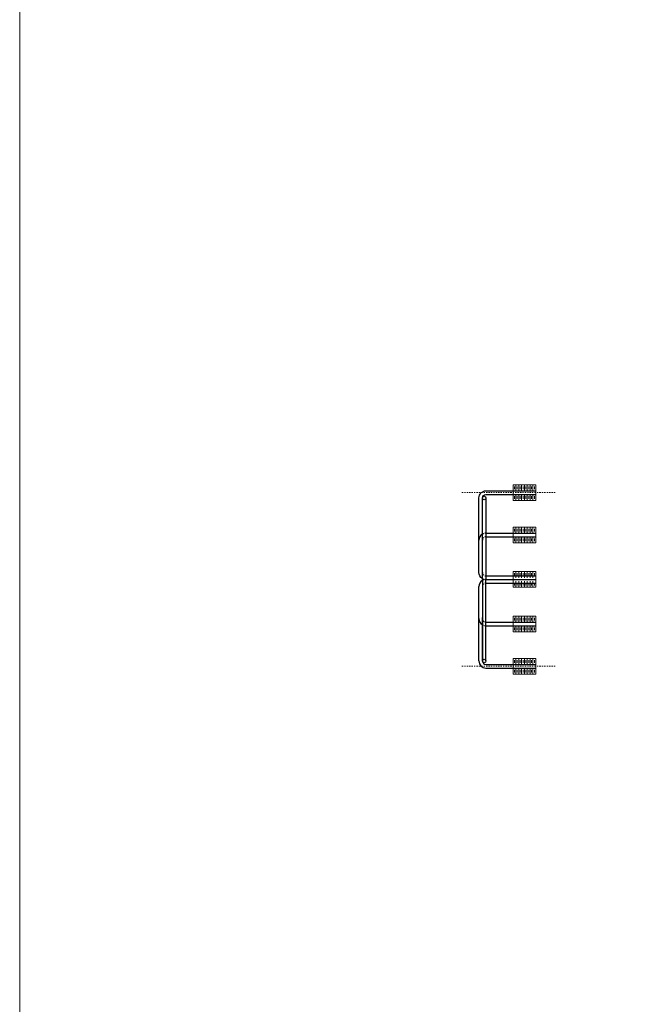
# Model space of a CAD drawing. Extents: x 5346 to 6925, y 23818 to 24070.
# Tile 3 of 10: x 5346 to 5401, y 23936 to 24022. Entities that reach past the tile are written whole.
import ezdxf

# ---------------------------------------------------------------- set-up
doc = ezdxf.new("R2010")
doc.units = 0
doc.header["$MEASUREMENT"] = 0
doc.linetypes.add('Wisdot2', pattern=[0.125, 0.0625, -0.0625])
doc.linetypes.add('Wisdot4', pattern=[0.28125, 0.125, -0.0625, 0.03125, -0.0625])
doc.layers.add('B_ANNO_NOPLOT', color=47, linetype='Continuous', lineweight=18, plot=False)
for name, color, linetype, lineweight in [('B_CNTR', 1, 'Wisdot4', 18), ('B_DETAIL', 7, 'Continuous', 18), ('B_DETAIL_HIDDEN', 7, 'Wisdot2', 25), ('B_REBAR', 5, 'Continuous', 25), ('B_STEEL', 92, 'Continuous', 18)]:
    doc.layers.add(name, color=color, linetype=linetype, lineweight=lineweight)

# ---------------------------------------------------------------- blocks, each defined once
blk = doc.blocks.new('*U64')
at = {"layer": 'B_ANNO_NOPLOT', "flags": 128}
blk.add_lwpolyline([(0, 0), (0, 252), (323.928, 252), (323.928, 238.855), (378, 238.855), (378, 40.5), (316.571, 40.5), (316.571, 0)], close=True, dxfattribs=at)
blk = doc.blocks.new('EndViewAssembly')
at = {"layer": 'B_CNTR'}
for p, q in [((5292.63, 23952.979), (5300.861, 23952.979)), ((5292.63, 23937.725), (5300.861, 23937.725))]:
    blk.add_line(p, q, dxfattribs=at)
at = {"layer": 'B_DETAIL_HIDDEN'}
for centre, radius, start, end in [((5294.749, 23948.789), 0.624, 90, 120), ((5294.749, 23948.789), 0.312, 90, 180), ((5294.749, 23945.976), 0.312, 180, 270), ((5294.749, 23945.976), 0.624, 240, 270), ((5294.749, 23944.728), 0.624, 90, 120), ((5294.749, 23944.728), 0.312, 90, 180), ((5294.749, 23941.915), 0.312, 180, 270), ((5294.749, 23941.915), 0.624, 240, 270)]:
    blk.add_arc(centre, radius, start, end, dxfattribs=at)
at = {"layer": 'B_REBAR'}
for p, q in [((5294.749, 23952.511), (5294.749, 23945.352)), ((5294.749, 23949.413), (5299.125, 23949.413)), ((5294.749, 23949.101), (5299.125, 23949.101)), ((5294.437, 23945.352), (5294.437, 23938.193)), ((5294.749, 23945.664), (5299.125, 23945.664)), ((5294.749, 23945.352), (5299.125, 23945.352)), ((5294.749, 23945.352), (5299.125, 23945.352)), ((5294.749, 23945.352), (5299.125, 23945.352)), ((5294.749, 23945.352), (5299.125, 23945.352)), ((5294.749, 23938.193), (5294.749, 23945.352)), ((5294.125, 23938.193), (5294.125, 23944.728)), ((5294.749, 23945.04), (5299.125, 23945.04)), ((5294.437, 23938.193), (5294.437, 23942.008)), ((5294.749, 23941.603), (5299.125, 23941.603)), ((5294.749, 23941.291), (5299.125, 23941.291)), ((5294.749, 23937.881), (5299.125, 23937.881)), ((5294.749, 23937.569), (5299.125, 23937.569))]:
    blk.add_line(p, q, dxfattribs=at)
for points in [[(5294.437, 23945.436, -0.267971), (5294.125, 23945.976), (5294.125, 23952.511, -0.414214), (5294.749, 23953.135), (5299.125, 23953.135)], [(5294.437, 23945.352), (5294.437, 23952.511, -0.414214), (5294.749, 23952.823), (5299.125, 23952.823)]]:
    blk.add_lwpolyline(points, format="xyb", dxfattribs=at)
for centre in [(5294.593, 23952.511), (5294.593, 23938.193)]:
    blk.add_circle(centre, 0.156, dxfattribs=at)
for centre, radius, start, end in [((5294.749, 23948.789), 0.624, 119.9954, 180), ((5294.749, 23944.728), 0.624, 119.9954, 180), ((5294.749, 23941.915), 0.624, 180, 240.0046), ((5294.749, 23938.193), 0.624, 180, 270), ((5294.749, 23938.193), 0.312, 180, 270)]:
    blk.add_arc(centre, radius, start, end, dxfattribs=at)
at = {"layer": 'B_STEEL'}
for p, q in [((5299.125, 23953.667), (5297.125, 23953.667)), ((5297.125, 23953.667), (5297.125, 23952.291)), ((5297.25, 23953.517), (5297.25, 23953.287)), ((5297.375, 23953.667), (5297.375, 23953.135)), ((5297.5, 23953.517), (5297.5, 23953.287)), ((5297.625, 23953.667), (5297.625, 23953.135)), ((5297.75, 23953.517), (5297.75, 23953.287)), ((5297.875, 23953.667), (5297.875, 23953.135)), ((5298, 23953.517), (5298, 23953.287)), ((5298.125, 23953.667), (5298.125, 23953.135)), ((5298.25, 23953.517), (5298.25, 23953.287)), ((5298.375, 23953.667), (5298.375, 23953.135)), ((5298.5, 23953.517), (5298.5, 23953.287)), ((5298.625, 23953.667), (5298.625, 23953.135)), ((5298.75, 23953.517), (5298.75, 23953.287)), ((5298.875, 23953.667), (5298.875, 23953.135)), ((5299, 23953.517), (5299, 23953.287)), ((5299.125, 23953.667), (5299.125, 23952.291)), ((5299.125, 23952.291), (5297.125, 23952.291)), ((5297.25, 23952.441), (5297.25, 23952.672)), ((5297.375, 23952.291), (5297.375, 23952.823)), ((5297.5, 23952.441), (5297.5, 23952.672)), ((5297.625, 23952.291), (5297.625, 23952.823)), ((5297.75, 23952.441), (5297.75, 23952.672)), ((5297.875, 23952.291), (5297.875, 23952.823)), ((5298, 23952.441), (5298, 23952.672)), ((5298.125, 23952.291), (5298.125, 23952.823)), ((5298.25, 23952.441), (5298.25, 23952.672)), ((5298.375, 23952.291), (5298.375, 23952.823)), ((5298.5, 23952.441), (5298.5, 23952.672)), ((5298.625, 23952.291), (5298.625, 23952.823)), ((5298.75, 23952.441), (5298.75, 23952.672)), ((5298.875, 23952.291), (5298.875, 23952.823)), ((5299, 23952.441), (5299, 23952.672)), ((5299.125, 23949.945), (5297.125, 23949.945)), ((5297.125, 23949.945), (5297.125, 23948.569)), ((5297.25, 23949.795), (5297.25, 23949.565)), ((5297.375, 23949.945), (5297.375, 23949.413)), ((5297.5, 23949.795), (5297.5, 23949.565)), ((5297.625, 23949.945), (5297.625, 23949.413)), ((5297.75, 23949.795), (5297.75, 23949.565)), ((5297.875, 23949.945), (5297.875, 23949.413)), ((5298, 23949.795), (5298, 23949.565)), ((5298.125, 23949.945), (5298.125, 23949.413)), ((5298.25, 23949.795), (5298.25, 23949.565)), ((5298.375, 23949.945), (5298.375, 23949.413)), ((5298.5, 23949.795), (5298.5, 23949.565)), ((5298.625, 23949.945), (5298.625, 23949.413)), ((5298.75, 23949.795), (5298.75, 23949.565)), ((5298.875, 23949.945), (5298.875, 23949.413)), ((5299, 23949.795), (5299, 23949.565)), ((5299.125, 23949.945), (5299.125, 23948.569)), ((5297.25, 23948.719), (5297.25, 23948.95)), ((5297.375, 23948.569), (5297.375, 23949.101)), ((5297.5, 23948.719), (5297.5, 23948.95)), ((5297.625, 23948.569), (5297.625, 23949.101)), ((5297.75, 23948.719), (5297.75, 23948.95)), ((5297.875, 23948.569), (5297.875, 23949.101)), ((5298, 23948.719), (5298, 23948.95)), ((5298.125, 23948.569), (5298.125, 23949.101)), ((5298.25, 23948.719), (5298.25, 23948.95)), ((5298.375, 23948.569), (5298.375, 23949.101)), ((5298.5, 23948.719), (5298.5, 23948.95)), ((5298.625, 23948.569), (5298.625, 23949.101)), ((5298.75, 23948.719), (5298.75, 23948.95)), ((5298.875, 23948.569), (5298.875, 23949.101)), ((5299, 23948.719), (5299, 23948.95)), ((5299.125, 23948.569), (5297.125, 23948.569)), ((5299.125, 23946.04), (5297.125, 23946.04)), ((5297.125, 23946.04), (5297.125, 23945.352)), ((5297.375, 23946.04), (5297.375, 23945.508)), ((5297.625, 23946.04), (5297.625, 23945.508)), ((5297.875, 23946.04), (5297.875, 23945.508)), ((5298.125, 23946.04), (5298.125, 23945.508)), ((5298.375, 23946.04), (5298.375, 23945.508)), ((5298.625, 23946.04), (5298.625, 23945.508)), ((5298.875, 23946.04), (5298.875, 23945.508)), ((5299.125, 23946.04), (5299.125, 23945.352)), ((5297.125, 23944.664), (5297.125, 23945.352)), ((5297.25, 23945.89), (5297.25, 23945.66)), ((5297.375, 23944.664), (5297.375, 23945.196)), ((5297.5, 23945.89), (5297.5, 23945.66)), ((5297.625, 23944.664), (5297.625, 23945.196)), ((5297.75, 23945.89), (5297.75, 23945.66)), ((5297.875, 23944.664), (5297.875, 23945.196)), ((5298, 23945.89), (5298, 23945.66)), ((5298.125, 23944.664), (5298.125, 23945.196)), ((5298.25, 23945.89), (5298.25, 23945.66)), ((5298.375, 23944.664), (5298.375, 23945.196)), ((5298.5, 23945.89), (5298.5, 23945.66)), ((5298.625, 23944.664), (5298.625, 23945.196)), ((5298.75, 23945.89), (5298.75, 23945.66)), ((5298.875, 23944.664), (5298.875, 23945.196)), ((5299, 23945.89), (5299, 23945.66)), ((5299.125, 23944.664), (5299.125, 23945.352)), ((5299.125, 23944.664), (5297.125, 23944.664)), ((5297.25, 23944.814), (5297.25, 23945.045)), ((5297.5, 23944.814), (5297.5, 23945.045)), ((5297.75, 23944.814), (5297.75, 23945.045)), ((5298, 23944.814), (5298, 23945.045)), ((5298.25, 23944.814), (5298.25, 23945.045)), ((5298.5, 23944.814), (5298.5, 23945.045)), ((5298.75, 23944.814), (5298.75, 23945.045)), ((5299, 23944.814), (5299, 23945.045)), ((5299.125, 23942.135), (5297.125, 23942.135)), ((5297.125, 23940.759), (5297.125, 23942.135)), ((5297.25, 23941.985), (5297.25, 23941.755)), ((5297.375, 23942.135), (5297.375, 23941.603)), ((5297.5, 23941.985), (5297.5, 23941.755)), ((5297.625, 23942.135), (5297.625, 23941.603)), ((5297.75, 23941.985), (5297.75, 23941.755)), ((5297.875, 23942.135), (5297.875, 23941.603)), ((5298, 23941.985), (5298, 23941.755)), ((5298.125, 23942.135), (5298.125, 23941.603)), ((5298.25, 23941.985), (5298.25, 23941.755)), ((5298.375, 23942.135), (5298.375, 23941.603)), ((5298.5, 23941.985), (5298.5, 23941.755)), ((5298.625, 23942.135), (5298.625, 23941.603)), ((5298.75, 23941.985), (5298.75, 23941.755)), ((5298.875, 23942.135), (5298.875, 23941.603)), ((5299, 23941.985), (5299, 23941.755)), ((5299.125, 23940.759), (5299.125, 23942.135)), ((5297.25, 23940.909), (5297.25, 23941.14)), ((5297.375, 23940.759), (5297.375, 23941.291)), ((5297.5, 23940.909), (5297.5, 23941.14)), ((5297.625, 23940.759), (5297.625, 23941.291)), ((5297.75, 23940.909), (5297.75, 23941.14)), ((5297.875, 23940.759), (5297.875, 23941.291)), ((5298, 23940.909), (5298, 23941.14)), ((5298.125, 23940.759), (5298.125, 23941.291)), ((5298.25, 23940.909), (5298.25, 23941.14)), ((5298.375, 23940.759), (5298.375, 23941.291)), ((5298.5, 23940.909), (5298.5, 23941.14)), ((5298.625, 23940.759), (5298.625, 23941.291)), ((5298.75, 23940.909), (5298.75, 23941.14)), ((5298.875, 23940.759), (5298.875, 23941.291)), ((5299, 23940.909), (5299, 23941.14)), ((5299.125, 23940.759), (5297.125, 23940.759)), ((5299.125, 23938.413), (5297.125, 23938.413)), ((5297.125, 23937.037), (5297.125, 23938.413)), ((5297.25, 23938.263), (5297.25, 23938.033)), ((5297.375, 23938.413), (5297.375, 23937.881)), ((5297.5, 23938.263), (5297.5, 23938.033)), ((5297.625, 23938.413), (5297.625, 23937.881)), ((5297.75, 23938.263), (5297.75, 23938.033)), ((5297.875, 23938.413), (5297.875, 23937.881)), ((5298, 23938.263), (5298, 23938.033)), ((5298.125, 23938.413), (5298.125, 23937.881)), ((5298.25, 23938.263), (5298.25, 23938.033)), ((5298.375, 23938.413), (5298.375, 23937.881)), ((5298.5, 23938.263), (5298.5, 23938.033)), ((5298.625, 23938.413), (5298.625, 23937.881)), ((5298.75, 23938.263), (5298.75, 23938.033)), ((5298.875, 23938.413), (5298.875, 23937.881)), ((5299, 23938.263), (5299, 23938.033)), ((5299.125, 23937.037), (5299.125, 23938.413)), ((5297.25, 23937.187), (5297.25, 23937.418)), ((5297.375, 23937.037), (5297.375, 23937.569)), ((5297.5, 23937.187), (5297.5, 23937.418)), ((5297.625, 23937.037), (5297.625, 23937.569)), ((5297.75, 23937.187), (5297.75, 23937.418)), ((5297.875, 23937.037), (5297.875, 23937.569)), ((5298, 23937.187), (5298, 23937.418)), ((5298.125, 23937.037), (5298.125, 23937.569)), ((5298.25, 23937.187), (5298.25, 23937.418)), ((5298.375, 23937.037), (5298.375, 23937.569)), ((5298.5, 23937.187), (5298.5, 23937.418)), ((5298.625, 23937.037), (5298.625, 23937.569)), ((5298.75, 23937.187), (5298.75, 23937.418)), ((5298.875, 23937.037), (5298.875, 23937.569)), ((5299, 23937.187), (5299, 23937.418)), ((5299.125, 23937.037), (5297.125, 23937.037))]:
    blk.add_line(p, q, dxfattribs=at)
blk = doc.blocks.new('*U59')
at = {"layer": 'B_ANNO_NOPLOT', "flags": 128}
blk.add_lwpolyline([(0, 0), (0, 252), (323.928, 252), (323.928, 238.855), (378, 238.855), (378, 40.5), (316.571, 40.5), (316.571, 0)], close=True, dxfattribs=at)
at = {"layer": 'B_DETAIL'}
blk.add_blockref('EndViewAssembly', (-5253.812, -23789.852, 0.842), dxfattribs=at)

msp = doc.modelspace()

# ---------------------------------------------------------------- block references
for name in ['*U64', '*U59']:
    msp.add_blockref(name, (5346.303, 23817.785))

doc.saveas('drawing.dxf')
